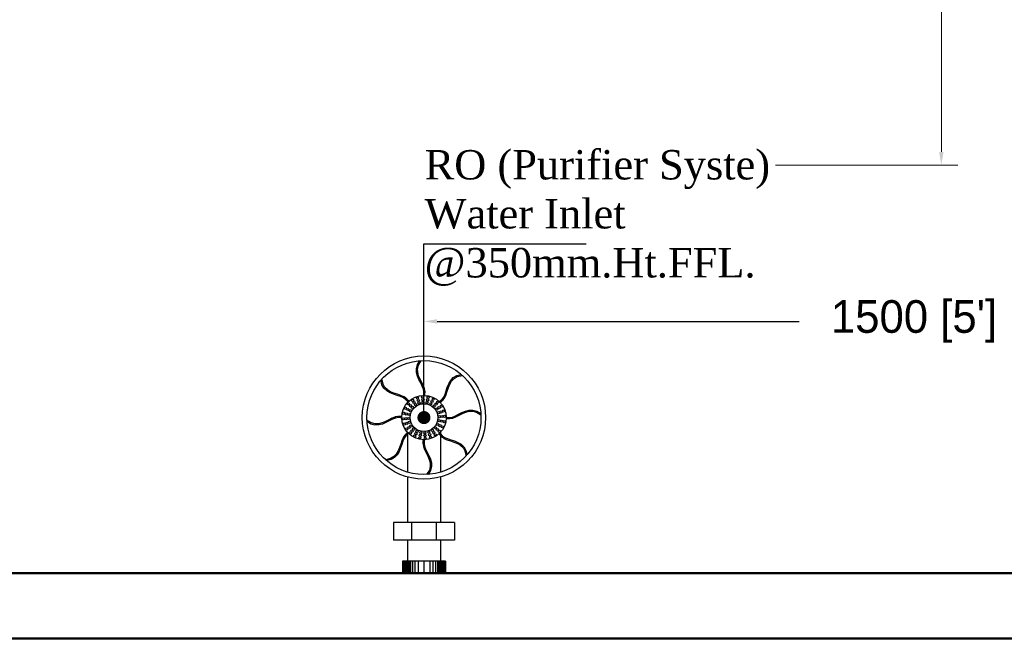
# Model space of a CAD drawing. Header units: millimetres. Extents: x 13115352 to 26511604, y 2875787 to 5794155.
# Tile 100 of 115: x 13256627 to 13258134, y 2894910 to 2895876. Entities that reach past the tile are written whole.
import ezdxf

# ---------------------------------------------------------------- set-up
doc = ezdxf.new("R2010")
doc.units = ezdxf.units.MM
doc.header["$PDMODE"] = 3
doc.layers.get('0').update_dxf_attribs({"lineweight": 0})
doc.layers.get('Defpoints').update_dxf_attribs({"lineweight": 0})
doc.layers.add('A-ANNO-DIMS-30', color=7, linetype='Continuous', lineweight=0)
doc.layers.add('Wall New', color=6, linetype='Continuous', lineweight=50)
doc.layers.add('CT-WALL HATCH', color=250, linetype='Continuous')
doc.layers.add('Plumbing & Drainage', color=6, linetype='Continuous')
doc.styles.add('Arial', font='arial.ttf')
doc.dimstyles.new('TFS-Dim', dxfattribs={"dimtxt": 50, "dimasz": 20, "dimexe": 25, "dimexo": 25, "dimgap": 5, "dimtad": 0, "dimdec": 0, "dimzin": 0, "dimdsep": 46, "dimtxsty": 'Standard', "dimcen": 0.09, "dimclrd": 8, "dimclre": 8, "dimadec": 0, "dimazin": 0, "dimtfac": 1, "dimtdec": 0, "dimtofl": 0, "dimtmove": 0, "dimatfit": 3, "dimldrblk": 'DOT', "dimfxl": 1, "dimtolj": 1, "dimtzin": 0, "dimlwd": -1, "dimlwe": -1, "dimarcsym": 0})

# ---------------------------------------------------------------- blocks, each defined once
blk = doc.blocks.new('*D93')
at = {"layer": 'A-ANNO-DIMS-30', "color": 8, "transparency": 16777216}
for p, q in [((13257783.646933, 2896557.995268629), (13258062.23749233, 2896557.995268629)), ((13258037.23749233, 2896537.995268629), (13258037.23749233, 2896269.005461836)), ((13258037.23749233, 2895673.348988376), (13258037.23749233, 2895942.338795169)), ((13257783.646933, 2895653.348988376), (13258062.23749233, 2895653.348988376))]:
    blk.add_line(p, q, dxfattribs=at)
for points in [[(13258033.90415899, 2896537.995268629), (13258040.57082566, 2896537.995268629), (13258037.23749233, 2896557.995268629)], [(13258033.90415899, 2895673.348988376), (13258040.57082566, 2895673.348988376), (13258037.23749233, 2895653.348988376)]]:
    blk.add_solid(points, dxfattribs=at)
at = {"layer": 'Defpoints', "color": 0, "transparency": 16777216}
for p in [(13257758.646933, 2896557.995268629), (13257758.646933, 2895653.348988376), (13258037.23749233, 2895653.348988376)]:
    blk.add_point(p, dxfattribs=at)
at = {"layer": 'A-ANNO-DIMS-30', "color": 0, "transparency": 16777216, "insert": (13258037.23749232, 2896105.672128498), "char_height": 50, "attachment_point": 5, "rotation": 90}
blk.add_mtext("\\A1;905 [3']", dxfattribs=at)
blk = doc.blocks.new('_Dot')
at = {"color": 0, "linetype": 'ByBlock', "lineweight": -2}
blk.add_line((-0.5, 0), (-1, 0), dxfattribs=at)
at = {"color": 0, "linetype": 'ByBlock', "lineweight": 0, "const_width": 0.5}
blk.add_lwpolyline([(-0.25, 0, 1), (0.25, 0, 1)], format="xyb", close=True, dxfattribs=at)
blk = doc.blocks.new('A$C2E893D3C')
at = {"layer": 'Plumbing & Drainage', "color": 4, "linetype": 'ByBlock', "lineweight": -2}
for p, q in [((-1.00142623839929, -2.54667053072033), (-1.00142623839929, -2.589880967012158)), ((1.001426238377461, -2.546670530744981), (1.001426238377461, -2.645110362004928))]:
    blk.add_line(p, q, dxfattribs=at)
at = {"layer": 'Plumbing & Drainage', "color": 3, "linetype": 'ByBlock', "lineweight": -2}
for p, q in [((-1.00142623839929, -2.675764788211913), (-1.00142623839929, -4.952379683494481)), ((1.001426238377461, -2.749018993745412), (1.001426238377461, -4.95237968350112)), ((-1.00142623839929, -5.242774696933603), (-1.00142623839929, -7.987267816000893)), ((1.001426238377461, -5.242774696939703), (1.001426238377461, -7.987267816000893)), ((1.83323030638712, -7.987267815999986), (-1.833230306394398, -7.987267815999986)), ((-1.833230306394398, -7.987267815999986), (-1.833230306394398, -9.066305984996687)), ((-0.7419147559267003, -7.987267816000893), (-0.7419147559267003, -9.066305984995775)), ((0.7419147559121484, -7.987267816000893), (0.7419147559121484, -9.066305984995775)), ((1.83323030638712, -7.987267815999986), (1.83323030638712, -9.066305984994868)), ((1.83323030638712, -9.066305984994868), (-1.833230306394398, -9.066305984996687)), ((-1.00142623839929, -9.066305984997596), (-1.001426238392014, -10.33132221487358)), ((1.001426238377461, -9.066305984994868), (1.001426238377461, -10.33132221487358)), ((1.301537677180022, -10.33132221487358), (-1.301537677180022, -10.33132221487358)), ((-1.301537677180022, -10.33132221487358), (-1.301537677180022, -11.06125095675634)), ((-1.285098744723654, -10.33132221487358), (-1.285098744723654, -11.06125095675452)), ((-1.268111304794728, -10.33132221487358), (-1.268111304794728, -11.06125095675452)), ((-1.247727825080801, -10.33132221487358), (-1.247727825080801, -11.06125095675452)), ((-1.226211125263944, -10.33132221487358), (-1.226211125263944, -11.06125095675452)), ((-1.201296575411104, -10.33132221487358), (-1.201296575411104, -11.06125095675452)), ((-1.170719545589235, -10.33132221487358), (-1.170719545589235, -11.06125095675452)), ((-1.132215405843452, -10.33132221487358), (-1.132215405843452, -11.06125095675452)), ((-1.085784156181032, -10.33132221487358), (-1.085784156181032, -11.06125095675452)), ((-1.033690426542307, -10.33132221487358), (-1.033690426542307, -11.06125095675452)), ((-0.9770674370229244, -10.33132221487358), (-0.9770674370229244, -11.06125095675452)), ((-0.9007524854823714, -10.33132221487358), (-0.9007524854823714, -11.06125095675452)), ((-0.8080438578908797, -10.33132221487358), (-0.8080438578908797, -11.06125095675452)), ((-0.686362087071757, -10.33132221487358), (-0.686362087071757, -11.06125095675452)), ((-0.5442920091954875, -10.33132221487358), (-0.5442920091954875, -11.06125095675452)), ((-0.3514828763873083, -10.33132221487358), (-0.3514828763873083, -11.06125095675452)), ((-7.276000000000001e-12, -10.33132221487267), (-7.276000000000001e-12, -11.06125095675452)), ((0.3514828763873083, -10.33132221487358), (0.3514828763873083, -11.06125095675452)), ((0.5442920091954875, -10.33132221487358), (0.5442920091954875, -11.06125095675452)), ((0.6863620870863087, -10.33132221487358), (0.6863620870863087, -11.06125095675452)), ((0.8080438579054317, -10.33132221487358), (0.8080438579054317, -11.06125095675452)), ((0.9007524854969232, -10.33132221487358), (0.9007524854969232, -11.06125095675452)), ((0.9770674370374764, -10.33132221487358), (0.9770674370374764, -11.06125095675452)), ((1.033690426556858, -10.33132221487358), (1.033690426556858, -11.06125095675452)), ((1.085784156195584, -10.33132221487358), (1.085784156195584, -11.06125095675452)), ((1.132215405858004, -10.33132221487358), (1.132215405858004, -11.06125095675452)), ((1.170719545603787, -10.33132221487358), (1.170719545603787, -11.06125095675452)), ((1.201296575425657, -10.33132221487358), (1.201296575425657, -11.06125095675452)), ((1.226211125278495, -10.33132221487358), (1.226211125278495, -11.06125095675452)), ((1.247727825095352, -10.33132221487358), (1.247727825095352, -11.06125095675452)), ((1.26811130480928, -10.33132221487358), (1.26811130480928, -11.06125095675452)), ((1.285098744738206, -10.33132221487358), (1.285098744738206, -11.06125095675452)), ((1.301537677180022, -10.33132221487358), (1.301537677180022, -11.06125095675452)), ((1.301537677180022, -11.06125095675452), (-1.301537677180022, -11.06125095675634))]:
    blk.add_line(p, q, dxfattribs=at)
at = {"layer": 'Plumbing & Drainage', "color": 4, "linetype": 'ByBlock', "lineweight": -2}
for points in [[(-0.0283033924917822, -0.3227252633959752), (-0.0110354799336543, -0.2533068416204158), (-0.004213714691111, -0.1016415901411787), (-0.0333915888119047, 0.0639630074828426), (-0.1028448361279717, 0.2420538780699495), (-0.1980832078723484, 0.4318830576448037), (-0.2999249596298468, 0.6328788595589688), (-0.3891883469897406, 0.8444695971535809), (-0.4466916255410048, 1.066083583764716), (-0.4532530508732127, 1.297149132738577), (-0.3896908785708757, 1.537094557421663), (-0.2446536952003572, 1.772631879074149)], [(-0.9655991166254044, -0.7344131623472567), (-1.002475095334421, -0.673116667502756), (-1.10489490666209, -0.5610494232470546), (-1.242626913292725, -0.4645811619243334), (-1.417667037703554, -0.3877627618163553), (-1.619240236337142, -0.3208769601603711), (-1.833378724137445, -0.2507644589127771), (-2.046114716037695, -0.1642659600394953), (-2.243480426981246, -0.0482221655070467), (-2.411508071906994, 0.1105262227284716), (-2.536229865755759, 0.3251385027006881), (-2.600223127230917, 0.5942453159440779)], [(0.925572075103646, -0.6943861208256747), (0.9868685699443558, -0.6575101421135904), (1.098935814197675, -0.5550903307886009), (1.195404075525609, -0.4173583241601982), (1.272222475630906, -0.2423181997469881), (1.339108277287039, -0.0407450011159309), (1.409220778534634, 0.173393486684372), (1.495719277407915, 0.3861294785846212), (1.611763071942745, 0.5834951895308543), (1.770511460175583, 0.7515228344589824), (1.985123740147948, 0.8762446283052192), (2.254230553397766, 0.9402378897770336)], [(-1.337259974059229, -1.68828862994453), (-1.406678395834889, -1.671020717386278), (-1.558343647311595, -1.664198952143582), (-1.723948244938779, -1.693376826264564), (-1.90203911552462, -1.762830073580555), (-2.091868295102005, -1.858068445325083), (-2.292864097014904, -1.959910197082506), (-2.504454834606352, -2.049173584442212), (-2.726068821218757, -2.106676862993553), (-2.957134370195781, -2.113238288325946), (-3.1970797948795, -2.049676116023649), (-3.432617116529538, -1.904638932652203)], [(1.337259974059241, -1.631681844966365), (1.406678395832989, -1.648949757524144), (1.558343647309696, -1.655771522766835), (1.723948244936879, -1.626593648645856), (1.902039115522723, -1.557140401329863), (2.091868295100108, -1.461902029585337), (2.292864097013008, -1.360060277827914), (2.504454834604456, -1.270796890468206), (2.726068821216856, -1.213293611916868), (2.957134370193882, -1.206732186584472), (3.197079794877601, -1.270294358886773), (3.432617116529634, -1.415331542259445)], [(-0.9255720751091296, -2.625584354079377), (-0.9868685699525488, -2.662460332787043), (-1.098935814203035, -2.764880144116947), (-1.195404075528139, -2.902612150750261), (-1.272222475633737, -3.077652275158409), (-1.339108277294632, -3.279225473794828), (-1.409220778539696, -3.493363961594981), (-1.495719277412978, -3.706099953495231), (-1.611763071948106, -3.903465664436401), (-1.770511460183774, -4.071493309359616), (-1.98512374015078, -4.196215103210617), (-2.254230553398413, -4.26020836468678)], [(0.9655991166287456, -2.585557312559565), (1.002475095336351, -2.646853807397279), (1.104894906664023, -2.75892105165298), (1.242626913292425, -2.855389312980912), (1.417667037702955, -2.932207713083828), (1.619240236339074, -2.999093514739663), (1.833378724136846, -3.069206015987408), (2.046114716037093, -3.15570451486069), (2.243480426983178, -3.271748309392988), (2.411508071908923, -3.430496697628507), (2.536229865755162, -3.645108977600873), (2.600223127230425, -3.914215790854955)], [(0.0283033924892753, -2.997245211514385), (0.0110354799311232, -3.066663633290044), (0.0042137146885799, -3.218328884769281), (0.0333915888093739, -3.383933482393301), (0.1028448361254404, -3.562024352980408), (0.1980832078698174, -3.751853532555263), (0.2999249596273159, -3.952849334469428), (0.3891883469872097, -4.164440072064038), (0.4466916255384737, -4.386054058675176), (0.4532530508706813, -4.617119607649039), (0.3896908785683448, -4.857065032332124), (0.2446536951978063, -5.092602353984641)]]:
    blk.add_lwpolyline(points, dxfattribs=at)
for points in [[(0.0434166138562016, -0.3231306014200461), (0.0566002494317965, -0.2701313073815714, 0.0497545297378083), (0.058591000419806, -0.256438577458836), (0.0654127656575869, -0.1047733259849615, 0.0548922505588), (0.0644259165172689, -0.0895479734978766), (0.0352480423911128, 0.0760566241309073, 0.0494014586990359), (0.0315420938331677, 0.0892863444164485), (-0.0379111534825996, 0.2673772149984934, 0.0232956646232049), (-0.0405486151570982, 0.2733082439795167), (-0.1357869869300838, 0.4631374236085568, 0.0009927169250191), (-0.1359115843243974, 0.4633845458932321), (-0.2366540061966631, 0.6622107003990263), (-0.3229998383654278, 0.8668856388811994), (-0.3772468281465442, 1.075950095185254), (-0.3832980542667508, 1.28904859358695), (-0.3249511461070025, 1.509306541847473), (-0.1597247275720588, 1.77763075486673)], [(-0.9145987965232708, -0.6839860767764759), (-0.9427527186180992, -0.6371876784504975, 0.0497545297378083), (-0.9510272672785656, -0.6260977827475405), (-1.053447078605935, -0.5140305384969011, 0.0548922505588), (-1.064910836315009, -0.503962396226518), (-1.202642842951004, -0.407494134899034, 0.0494014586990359), (-1.214618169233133, -0.4007598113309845), (-1.389658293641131, -0.3239414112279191, 0.0232956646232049), (-1.395717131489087, -0.3216125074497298), (-1.59729033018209, -0.2547267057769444, 0.0009927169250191), (-1.597553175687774, -0.2546400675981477), (-1.80938014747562, -0.1852843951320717), (-2.0151629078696, -0.1016130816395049), (-2.201352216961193, 0.0078593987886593), (-2.356314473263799, 0.1542639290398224), (-2.470802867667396, 0.351267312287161), (-2.54370401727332, 0.6578339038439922)], [(0.975999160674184, -0.7453864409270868), (1.022797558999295, -0.7172325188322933, 0.0497545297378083), (1.033887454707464, -0.7089579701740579), (1.145954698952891, -0.6065381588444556, 0.0548922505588), (1.156022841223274, -0.5950744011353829), (1.252491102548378, -0.4573423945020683, 0.0494014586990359), (1.259225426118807, -0.4453670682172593), (1.336043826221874, -0.2703269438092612, 0.0232956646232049), (1.338372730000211, -0.264268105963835), (1.405258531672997, -0.0626949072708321, 0.0009927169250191), (1.405345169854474, -0.0624320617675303), (1.4747008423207, 0.1493949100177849), (1.558372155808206, 0.355177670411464), (1.667844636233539, 0.5413669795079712), (1.814249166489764, 0.6963292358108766), (2.011252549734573, 0.8108176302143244), (2.317819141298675, 0.8837187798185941)], [(-1.336854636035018, -1.616568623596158), (-1.389853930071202, -1.603384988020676, 0.0497545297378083), (-1.403546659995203, -1.60139423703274), (-1.555211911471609, -1.59457247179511, 0.0548922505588), (-1.570437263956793, -1.595559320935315), (-1.73604186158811, -1.624737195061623, 0.0494014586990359), (-1.749271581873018, -1.628443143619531), (-1.927362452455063, -1.697896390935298, 0.0232956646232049), (-1.933293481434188, -1.700533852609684), (-2.12312266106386, -1.795772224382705, 0.0009927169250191), (-2.123369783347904, -1.795896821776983), (-2.322195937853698, -1.896639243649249), (-2.526870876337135, -1.982985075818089), (-2.735935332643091, -2.037232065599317), (-2.949033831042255, -2.043283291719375), (-3.169291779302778, -1.984936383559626), (-3.437615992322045, -1.819709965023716)], [(1.336854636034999, -1.70340185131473), (1.389853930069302, -1.716585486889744, 0.0497545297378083), (1.403546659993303, -1.718576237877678), (1.555211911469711, -1.725398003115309, 0.0548922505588), (1.570437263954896, -1.724411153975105), (1.73604186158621, -1.695233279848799, 0.0494014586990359), (1.749271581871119, -1.69152733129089), (1.927362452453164, -1.622074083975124, 0.0232956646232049), (1.93329348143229, -1.619436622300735), (2.123122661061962, -1.524198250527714, 0.0009927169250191), (2.123369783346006, -1.524073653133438), (2.322195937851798, -1.42333123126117), (2.526870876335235, -1.336985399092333), (2.735935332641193, -1.282738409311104), (2.949033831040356, -1.276687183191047), (3.169291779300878, -1.335034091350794), (3.437615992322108, -1.500260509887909)], [(-0.9759991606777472, -2.574584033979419), (-1.022797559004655, -2.602737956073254, 0.0497545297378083), (-1.033887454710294, -2.611012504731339), (-1.145954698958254, -2.713432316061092, 0.0548922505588), (-1.156022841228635, -2.724896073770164), (-1.252491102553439, -2.862628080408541, 0.0494014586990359), (-1.259225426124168, -2.874603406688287), (-1.336043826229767, -3.049643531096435, 0.0232956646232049), (-1.338372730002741, -3.055702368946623), (-1.405258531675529, -3.257275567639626, 0.0009927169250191), (-1.405345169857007, -3.257538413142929), (-1.474700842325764, -3.469365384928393), (-1.558372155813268, -3.675148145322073), (-1.667844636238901, -3.861337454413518), (-1.814249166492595, -4.016299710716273), (-2.011252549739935, -4.13078810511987), (-2.317819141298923, -4.203689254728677)], [(0.914598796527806, -2.635984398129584), (0.9427527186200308, -2.682782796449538, 0.0497545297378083), (0.9510272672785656, -2.693872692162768), (1.053447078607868, -2.805939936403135, 0.0548922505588), (1.064910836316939, -2.816008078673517), (1.202642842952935, -2.912476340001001, 0.0494014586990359), (1.214618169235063, -2.91921066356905), (1.389658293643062, -2.996029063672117, 0.0232956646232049), (1.395717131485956, -2.998357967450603), (1.59729033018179, -3.065243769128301, 0.0009927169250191), (1.597553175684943, -3.065330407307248), (1.809380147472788, -3.134686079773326), (2.015162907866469, -3.21835739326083), (2.201352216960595, -3.327829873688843), (2.356314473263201, -3.474234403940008), (2.470802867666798, -3.671237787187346), (2.543704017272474, -3.977804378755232)], [(-0.0434166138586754, -2.996839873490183), (-0.0566002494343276, -3.049839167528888, 0.0497545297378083), (-0.0585910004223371, -3.063531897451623), (-0.065412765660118, -3.215197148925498, 0.0548922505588), (-0.06442591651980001, -3.230422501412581), (-0.0352480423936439, -3.396027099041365, 0.0494014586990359), (-0.0315420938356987, -3.409256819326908), (0.0379111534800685, -3.587347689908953, 0.0232956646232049), (0.0405486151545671, -3.593278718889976), (0.1357869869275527, -3.783107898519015, 0.0009927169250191), (0.1359115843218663, -3.783355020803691), (0.2366540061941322, -3.982181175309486), (0.3229998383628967, -4.186856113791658), (0.3772468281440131, -4.395920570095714), (0.3832980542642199, -4.60901906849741), (0.3249511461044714, -4.829277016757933), (0.1597247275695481, -5.097601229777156)]]:
    blk.add_lwpolyline(points, format="xyb", dxfattribs=at)
at = {"layer": 'Plumbing & Drainage', "color": 3, "linetype": 'ByBlock', "lineweight": -2}
for radius in [3.720112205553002, 3.441324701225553, 1.337559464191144, 0.8375594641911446]:
    blk.add_circle((0, -1.659985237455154), radius, dxfattribs=at)
at = {"layer": 'Plumbing & Drainage', "color": 4, "linetype": 'ByBlock', "lineweight": -2}
for centre in [(-0.6852486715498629, -0.6203272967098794), (-0.3928161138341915, -0.4783973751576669), (-0.3430937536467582, -0.6279618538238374), (-0.0736137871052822, -0.416990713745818), (-0.0642958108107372, -0.5743280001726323), (0.2188837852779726, -0.5946798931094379), (0.2506051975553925, -0.4402920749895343), (0.5577458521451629, -0.5467135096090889), (-1.113271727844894, -1.102239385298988), (-0.9723546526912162, -1.172838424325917), (-0.9309826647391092, -0.8331081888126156), (-0.8314375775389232, -1.243437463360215), (-0.8131395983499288, -0.9377736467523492), (-0.6952965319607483, -1.042439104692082), (-0.5985104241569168, -0.7519263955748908), (-0.5117721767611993, -0.8835254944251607), (-0.293371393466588, -0.7775263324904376), (-0.0549778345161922, -0.7316652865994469), (0.1871623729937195, -0.7490677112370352), (0.4165477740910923, -0.8285476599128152), (0.4871468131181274, -0.6876305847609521), (0.6175461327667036, -0.9646887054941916), (0.7222115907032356, -0.8468456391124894), (0.7764597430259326, -1.148213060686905), (0.8268770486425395, -0.7290025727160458), (0.9080588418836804, -1.06147481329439), (1.039657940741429, -0.9747365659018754), (-1.242994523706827, -1.733599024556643), (-1.219693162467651, -1.409380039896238), (-1.085657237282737, -1.724281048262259), (-1.065305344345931, -1.44110145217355), (-0.9283199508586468, -1.714963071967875), (-0.9109175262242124, -1.472822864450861), (0.8824589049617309, -1.366613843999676), (0.9109175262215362, -1.847147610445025), (0.9283199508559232, -1.605007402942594), (1.032023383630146, -1.316891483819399), (1.085657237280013, -1.59568942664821), (1.181587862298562, -1.26716912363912), (1.242994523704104, -1.586371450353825), (-1.181587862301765, -2.052801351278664), (-1.039657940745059, -2.345233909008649), (-1.032023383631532, -2.003078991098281), (-0.9080588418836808, -2.258495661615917), (-0.8824589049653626, -1.953356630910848), (-0.7764597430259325, -2.1717574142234), (-0.6175461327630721, -2.355281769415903), (0.5117721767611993, -2.436444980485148), (0.6952965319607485, -2.277531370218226), (0.8131395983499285, -2.382196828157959), (0.8314375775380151, -2.076533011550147), (0.9723546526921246, -2.147132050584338), (1.065305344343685, -1.878869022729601), (1.113271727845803, -2.217731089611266), (1.219693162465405, -1.910590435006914), (-0.8268770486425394, -2.590967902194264), (-0.7222115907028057, -2.473124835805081), (-0.5577458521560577, -2.773256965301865), (-0.4871468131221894, -2.63233989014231), (-0.4165477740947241, -2.491422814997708), (-0.2506051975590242, -2.879678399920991), (-0.2188837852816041, -2.725290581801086), (-0.1871623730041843, -2.570902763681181), (0.0549778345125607, -2.588305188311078), (0.0642958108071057, -2.745642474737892), (0.0736137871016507, -2.902979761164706), (0.2933713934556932, -2.542444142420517), (0.3430937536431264, -2.692008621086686), (0.3928161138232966, -2.841573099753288), (0.5985104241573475, -2.568044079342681), (0.6852486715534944, -2.699643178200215), (0.9309826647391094, -2.486862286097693)]:
    blk.add_circle(centre, 0.066864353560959, dxfattribs=at)
blk = doc.blocks.new('*D186')
at = {"layer": 'Defpoints', "color": 0, "transparency": 16777216}
for p in [(13258745.26003493, 2895413.927661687), (13257245.67357306, 2895266.709752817), (13258745.26003493, 2895266.709752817)]:
    blk.add_point(p, dxfattribs=at)
at = {"layer": 'Plumbing & Drainage', "color": 8, "transparency": 16777216}
for p, q in [((13257245.67357306, 2895291.709752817), (13257245.67357306, 2895438.927661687)), ((13258745.26003493, 2895291.709752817), (13258745.26003493, 2895438.927661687)), ((13257265.67357306, 2895413.927661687), (13257819.63347066, 2895413.927661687)), ((13258725.26003493, 2895413.927661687), (13258171.30013733, 2895413.927661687))]:
    blk.add_line(p, q, dxfattribs=at)
for points in [[(13257265.67357306, 2895417.260995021), (13257265.67357306, 2895410.594328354), (13257245.67357306, 2895413.927661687)], [(13258725.26003493, 2895417.260995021), (13258725.26003493, 2895410.594328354), (13258745.26003493, 2895413.927661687)]]:
    blk.add_solid(points, dxfattribs=at)
at = {"layer": 'Plumbing & Drainage', "color": 0, "transparency": 16777216, "insert": (13257995.466804, 2895413.927661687), "char_height": 50, "attachment_point": 5}
blk.add_mtext("\\A1;1500 [5']", dxfattribs=at)

msp = doc.modelspace()

# ---------------------------------------------------------------- hatches: boundary and pattern name
at = {"layer": 'CT-WALL HATCH'}
h = msp.add_hatch(dxfattribs=at)
h.set_pattern_fill('ANSI31', color=0, scale=50)
h.set_pattern_definition([(45, (-64356.44431312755, 0), (-112.2532015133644, 112.2532015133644), [])])
h.paths.add_polyline_path([(13255253.83148725, 2881295.135294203, 0.006603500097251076), (13255222.25928795, 2881294.718301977), (13255222.25928795, 2880157.100158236), (13255253.83148725, 2880157.100158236)])
h.paths.add_polyline_path([(13257676.2802331, 2881297.59022532, 0.006603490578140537), (13257644.70803381, 2881298.007216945), (13257644.70803381, 2880159.970358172), (13257676.2802331, 2880159.970358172)])
h.paths.add_polyline_path([(13254613.25502279, 2895259.640618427), (13254996.98082924, 2895259.640618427), (13254996.98082924, 2895432.559973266), (13254613.25502279, 2895432.559973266)], flags=9)
h.paths.add_polyline_path([(13255577.68113149, 2897126.74665488), (13255876.11633942, 2897126.74665488), (13255876.11633942, 2897298.891754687), (13255577.68113149, 2897298.891754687)], flags=9)
h.paths.add_polyline_path([(13255088.71837874, 2895190.212138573), (13255387.15358667, 2895190.212138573), (13255387.15358667, 2895362.35723838), (13255088.71837874, 2895362.35723838)], flags=9)
h.paths.add_polyline_path([(13256189.01509905, 2895240.898439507), (13256368.67638937, 2895240.898439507), (13256368.67638937, 2895411.4952137), (13256189.01509905, 2895411.4952137)], flags=9)
h.paths.add_polyline_path([(13256077.93059082, 2895581.388853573), (13256712.04349405, 2895581.388853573), (13256712.04349405, 2895907.404982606), (13256077.93059082, 2895907.404982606)], flags=9)
h.paths.add_polyline_path([(13256631.6969601, 2895160.491465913), (13257175.97115364, 2895160.491465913), (13257175.97115364, 2895564.055982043), (13256631.6969601, 2895564.055982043)], flags=9)
h.paths.add_polyline_path([(13255569.37504811, 2895240.029506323), (13255749.03633844, 2895240.029506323), (13255749.03633844, 2895410.626280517), (13255569.37504811, 2895410.626280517)], flags=9)
h.paths.add_polyline_path([(13265998.49151569, 2891210.881213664), (13266591.63130064, 2891210.881213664), (13266591.63130064, 2891541.440353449), (13265998.49151569, 2891541.440353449)], flags=9)
h.paths.add_polyline_path([(13262488.85848085, 2896869.72969359), (13262913.43912174, 2896869.78996323), (13262913.48175282, 2896569.467385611), (13262488.90111194, 2896569.40711597)], flags=9)
h.paths.add_polyline_path([(13254613.25502279, 2896377.192493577), (13254996.98082924, 2896377.192493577), (13254996.98082924, 2896550.111848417), (13254613.25502279, 2896550.111848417)], flags=9)
h.paths.add_polyline_path([(13274583.13890734, 2894878.237510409), (13275501.78406863, 2894878.237510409), (13275501.78406863, 2895211.893424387), (13274583.13890734, 2895211.893424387)], flags=9)
h.paths.add_polyline_path([(13255093.92455075, 2896197.362667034), (13255428.36003463, 2896197.362667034), (13255428.36003463, 2896481.690624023), (13255093.92455075, 2896481.690624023)], flags=9)
h.paths.add_polyline_path([(13257121.46159418, 2895833.172650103), (13257820.02611031, 2895833.172650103), (13257820.02611031, 2896083.414585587), (13257121.46159418, 2896083.414585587)], flags=9)
h.paths.add_polyline_path([(13256284.76875259, 2896047.372182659), (13257232.31355546, 2896047.372182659), (13257232.31355546, 2896411.332756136), (13256284.76875259, 2896411.332756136)], flags=9)
h.paths.add_polyline_path([(13254807.12212707, 2897027.192493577), (13255190.84793353, 2897027.192493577), (13255190.84793353, 2897200.111848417), (13254807.12212707, 2897200.111848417)], flags=9)
h.paths.add_polyline_path([(13256181.97051308, 2896646.394649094), (13256776.48535739, 2896646.394649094), (13256776.48535739, 2896758.324410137), (13256181.97051308, 2896758.324410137)], flags=9)
h.paths.add_polyline_path([(13256858.84727477, 2896721.801290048), (13257320.04799161, 2896721.801290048), (13257320.04799161, 2896912.930322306), (13256858.84727477, 2896912.930322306)], flags=9)
h.paths.add_polyline_path([(13257897.39206303, 2896557.093867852), (13258678.63399851, 2896557.093867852), (13258678.63399851, 2896729.109996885), (13257897.39206303, 2896729.109996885)], flags=9)
h.paths.add_polyline_path([(13257870.16187767, 2896868.590766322), (13258146.14574864, 2896868.590766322), (13258146.14574864, 2896964.187540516), (13257870.16187767, 2896964.187540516)], flags=9)
h.paths.add_polyline_path([(13258284.54106935, 2896868.590766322), (13258560.52494032, 2896868.590766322), (13258560.52494032, 2896964.187540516), (13258284.54106935, 2896964.187540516)], flags=9)
h.paths.add_polyline_path([(13257170.76580924, 2896894.953776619), (13257915.68516408, 2896894.953776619), (13257915.68516408, 2897222.09893791), (13257170.76580924, 2897222.09893791)], flags=9)
h.paths.add_polyline_path([(13257289.16175853, 2895186.421759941), (13257885.01659724, 2895186.421759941), (13257885.01659724, 2895513.566921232), (13257289.16175853, 2895513.566921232)], flags=9)
h.paths.add_polyline_path([(13258190.56877689, 2895214.972180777), (13258471.74619625, 2895214.972180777), (13258471.74619625, 2895387.891535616), (13258190.56877689, 2895387.891535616)], flags=9)
h.paths.add_polyline_path([(13269203.050522, 2893366.213003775), (13269896.92148974, 2893366.213003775), (13269896.92148974, 2893900.901175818), (13269203.050522, 2893900.901175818)], flags=9)
h.paths.add_polyline_path([(13270346.050522, 2893366.213003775), (13271039.92148974, 2893366.213003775), (13271039.92148974, 2893900.901175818), (13270346.050522, 2893900.901175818)], flags=9)
h.paths.add_polyline_path([(13266292.88442884, 2896397.633771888), (13266829.70700949, 2896397.633771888), (13266829.70700949, 2896647.875707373), (13266292.88442884, 2896647.875707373)], flags=9)
h.paths.add_polyline_path([(13265605.95881511, 2896735.751345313), (13266020.65773984, 2896735.751345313), (13266020.65773984, 2896965.106184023), (13265605.95881511, 2896965.106184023)], flags=9)
h.paths.add_polyline_path([(13266787.63348084, 2895949.296312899), (13267642.02057761, 2895949.296312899), (13267642.02057761, 2896282.952226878), (13266787.63348084, 2896282.952226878)], flags=9)
h.paths.add_polyline_path([(13267670.68573632, 2896472.951362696), (13268205.9760589, 2896472.951362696), (13268205.9760589, 2896703.510502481), (13267670.68573632, 2896703.510502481)], flags=9)
h.paths.add_polyline_path([(13267386.09025686, 2896766.234324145), (13267723.03219234, 2896766.234324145), (13267723.03219234, 2896994.728947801), (13267386.09025686, 2896994.728947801)], flags=9)
h.paths.add_polyline_path([(13267003.96082456, 2896627.555986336), (13267377.79953423, 2896627.555986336), (13267377.79953423, 2896858.115126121), (13267003.96082456, 2896858.115126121)], flags=9)
h.paths.add_polyline_path([(13265895.49719317, 2895963.785300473), (13266730.21840968, 2895963.785300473), (13266730.21840968, 2896354.311489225), (13265895.49719317, 2896354.311489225)], flags=9)
h.paths.add_polyline_path([(13260528.85838753, 2896871.455972), (13260953.43902842, 2896871.516241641), (13260953.4816595, 2896571.193664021), (13260528.90101862, 2896571.133394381)], flags=9)
h.paths.add_polyline_path([(13261018.85838753, 2896870.891445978), (13261443.43902842, 2896870.951715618), (13261443.4816595, 2896570.629137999), (13261018.90101862, 2896570.568868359)], flags=9)
h.paths.add_polyline_path([(13261508.85852071, 2896870.891445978), (13261933.43916159, 2896870.951715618), (13261933.48179268, 2896570.629137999), (13261508.9011518, 2896570.568868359)], flags=9)
h.paths.add_polyline_path([(13261998.85852071, 2896870.326919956), (13262423.43916159, 2896870.387189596), (13262423.48179268, 2896570.064611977), (13261998.9011518, 2896570.004342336)], flags=9)
h.paths.add_polyline_path([(13262108.64031498, 2896092.760537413), (13263104.40375584, 2896092.760537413), (13263104.40375584, 2896323.319677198), (13262108.64031498, 2896323.319677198)], flags=9)
h.paths.add_polyline_path([(13261189.64524164, 2895968.189011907), (13261815.74951391, 2895968.189011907), (13261815.74951391, 2896358.715200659), (13261189.64524164, 2896358.715200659)], flags=9)
h.paths.add_polyline_path([(13263921.30992477, 2895968.189011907), (13264270.07893273, 2895968.189011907), (13264270.07893273, 2896358.715200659), (13263921.30992477, 2896358.715200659)], flags=9)
h.paths.add_polyline_path([(13263793.6210799, 2896870.891445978), (13264218.20172079, 2896870.951715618), (13264218.24435188, 2896570.629137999), (13263793.66371099, 2896570.568868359)], flags=9)
h.paths.add_polyline_path([(13264283.6210799, 2896870.326919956), (13264708.20172079, 2896870.387189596), (13264708.24435188, 2896570.064611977), (13264283.66371099, 2896570.004342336)], flags=9)
h.paths.add_polyline_path([(13263183.75179111, 2896683.579084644), (13263680.89157606, 2896683.579084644), (13263680.89157606, 2897014.138224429), (13263183.75179111, 2897014.138224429)], flags=9)
h.paths.add_polyline_path([(13260024.18944501, 2896356.760566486), (13260625.02815469, 2896356.760566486), (13260625.02815469, 2896587.255190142), (13260024.18944501, 2896587.255190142)], flags=9)
h.paths.add_polyline_path([(13273237.90240782, 2896471.569984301), (13273532.14971965, 2896471.569984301), (13273532.14971965, 2896747.896149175), (13273237.90240782, 2896747.896149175)], flags=9)
h.paths.add_polyline_path([(13275738.84865417, 2893507.765332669), (13275943.92033875, 2893507.765332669), (13275943.92033875, 2893699.897949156), (13275738.84865417, 2893699.897949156)], flags=9)
h.paths.add_polyline_path([(13273817.68382613, 2896212.757035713), (13274112.46877237, 2896212.757035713), (13274112.46877237, 2896490.803630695), (13273817.68382613, 2896490.803630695)], flags=9)
h.paths.add_polyline_path([(13273237.90240782, 2895544.569984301), (13273532.14971965, 2895544.569984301), (13273532.14971965, 2895820.896149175), (13273237.90240782, 2895820.896149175)], flags=9)
h.paths.add_polyline_path([(13275185.34865417, 2893404.265332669), (13275390.42033875, 2893404.265332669), (13275390.42033875, 2893596.397949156), (13275185.34865417, 2893596.397949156)], flags=9)
h.paths.add_polyline_path([(13273817.68382613, 2896937.757035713), (13274112.46877237, 2896937.757035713), (13274112.46877237, 2897215.803630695), (13273817.68382613, 2897215.803630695)], flags=9)
h.paths.add_polyline_path([(13275523.3070439, 2894397.925739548), (13275882.51134498, 2894397.925739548), (13275882.51134498, 2894729.173051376), (13275523.3070439, 2894729.173051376)], flags=9)
h.paths.add_polyline_path([(13275672.10400257, 2896108.339129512), (13276121.6201316, 2896108.339129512), (13276121.6201316, 2896385.023717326), (13275672.10400257, 2896385.023717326)], flags=9)
h.paths.add_polyline_path([(13271692.21580468, 2893439.965655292), (13271968.82870791, 2893439.965655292), (13271968.82870791, 2893716.005081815), (13271692.21580468, 2893716.005081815)], flags=9)
h.paths.add_polyline_path([(13273767.63437025, 2893360.910698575), (13274476.72039176, 2893360.910698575), (13274476.72039176, 2893553.043315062), (13273767.63437025, 2893553.043315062)], flags=9)
h.paths.add_polyline_path([(13273179.78375607, 2893324.988868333), (13273672.41816467, 2893324.988868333), (13273672.41816467, 2893687.94585758), (13273179.78375607, 2893687.94585758)], flags=9)
h.paths.add_polyline_path([(13272245.78952272, 2893727.354491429), (13273032.6891643, 2893727.354491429), (13273032.6891643, 2893919.487107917), (13272245.78952272, 2893919.487107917)], flags=9)
h.paths.add_polyline_path([(13271645.64573895, 2893913.377123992), (13272031.30165293, 2893913.377123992), (13272031.30165293, 2894247.03303797), (13271645.64573895, 2894247.03303797)], flags=9)
h.paths.add_polyline_path([(13273714.65339803, 2895464.600190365), (13274314.5888819, 2895464.600190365), (13274314.5888819, 2895897.223846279), (13273714.65339803, 2895897.223846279)], flags=9)
h.paths.add_polyline_path([(13275567.96878231, 2895534.092754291), (13276183.14799378, 2895534.092754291), (13276183.14799378, 2895812.139349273), (13275567.96878231, 2895812.139349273)], flags=9)
h.paths.add_polyline_path([(13275676.54781548, 2896633.384177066), (13276032.19297677, 2896633.384177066), (13276032.19297677, 2896825.516793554), (13275676.54781548, 2896825.516793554)], flags=9)
h.paths.add_polyline_path([(13275657.47821498, 2897048.256584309), (13276013.12337627, 2897048.256584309), (13276013.12337627, 2897240.389200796), (13275657.47821498, 2897240.389200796)], flags=9)
h.paths.add_polyline_path([(13261965.42431394, 2897935.806299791), (13264664.69351856, 2897935.806299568), (13264664.69351864, 2898911.191525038), (13261965.42431402, 2898911.191525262)], flags=9)
h.paths.add_polyline_path([(13264904.82934072, 2891679.565591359), (13265559.20210058, 2891679.565591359), (13265559.20210058, 2892060.389964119), (13264904.82934072, 2892060.389964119)], flags=9)
h.paths.add_polyline_path([(13267917.88169945, 2897652.93845756), (13268685.23434802, 2897652.93845756), (13268685.23434802, 2897831.945425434), (13267917.88169945, 2897831.945425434)], flags=9)
h.paths.add_polyline_path([(13268266.45530372, 2893635.058915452), (13268851.05100265, 2893635.058915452), (13268851.05100265, 2893968.71482943), (13268266.45530372, 2893968.71482943)], flags=9)
h.paths.add_polyline_path([(13267678.64303647, 2893349.13749678), (13268127.95056335, 2893349.13749678), (13268127.95056335, 2893579.696636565), (13267678.64303647, 2893579.696636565)], flags=9)
h.paths.add_polyline_path([(13263906.27830151, 2891268.049752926), (13264702.25679613, 2891268.049752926), (13264702.25679613, 2891498.049752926), (13263906.27830151, 2891498.049752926)], flags=9)
h.paths.add_polyline_path([(13255760.07013369, 2881939.264827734), (13256953.7468049, 2881939.264827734), (13256953.7468049, 2882155.639316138), (13255760.07013369, 2882155.639316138)], flags=9)

# ---------------------------------------------------------------- linework, layer by layer
at = {"layer": 'Wall New'}
for points in [[(13258745.26003493, 2895688.086498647), (13258745.26003493, 2895028.348988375), (13254562.53879328, 2895028.348988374)], [(13258895.26003493, 2895688.086498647), (13258895.26003493, 2894928.348988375), (13254562.53879328, 2894928.348988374)], [(13258895.26003493, 2894928.348988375), (13257178.16224565, 2894928.348988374)]]:
    msp.add_lwpolyline(points, dxfattribs=at)

# ---------------------------------------------------------------- block references
at = {"layer": 'Plumbing & Drainage', "linetype": 'ByBlock', "lineweight": -2, "xscale": 25.35411417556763, "yscale": 25.35411417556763, "zscale": 25.35411417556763}
msp.add_blockref('A$C2E893D3C', (13257245.67357306, 2895308.797208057), dxfattribs=at)

# ---------------------------------------------------------------- texts
at = {"layer": 'Plumbing & Drainage', "color": 7, "insert": (13257246.67272456, 2895676.300252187), "char_height": 45, "width": 634.2684467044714, "attachment_point": 1, "rotation": 359.99999999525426, "style": 'Arial'}
msp.add_mtext('{\\fBookman Old Style|b0|i0|c0|p18;RO (Purifier Syste) Water Inlet \\P@350mm.Ht.FFL.}', dxfattribs=at)

# ---------------------------------------------------------------- dimensions: what is measured, and where the dimension line sits
at = {"layer": 'A-ANNO-DIMS-30'}
dim = msp.add_aligned_dim(p1=(13257758.64693299, 2896557.995268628), p2=(13257758.64693299, 2895653.348988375), distance=278.59055934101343, dimstyle='TFS-Dim', dxfattribs=at)
dim.commit()
dim.dimension.update_dxf_attribs({"geometry": '*D93', "text_midpoint": (13258037.23749232, 2896105.672128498)})
at = {"layer": 'Plumbing & Drainage'}
dim = msp.add_aligned_dim(p1=(13257245.67357306, 2895266.709752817), p2=(13258745.26003493, 2895266.709752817), distance=147.21790886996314, dimstyle='TFS-Dim', override={"dimfxl": 1.25}, dxfattribs=at)
dim.commit()
dim.dimension.update_dxf_attribs({"geometry": '*D186', "text_midpoint": (13257995.466804, 2895413.927661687)})

# ---------------------------------------------------------------- leaders
msp.add_leader([(13257245.67357306, 2895266.709752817), (13257245.67357306, 2895532.482008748), (13257493.98399496, 2895532.482008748)], dimstyle='TFS-Dim', override={"dimgap": 5, "dimtad": 0, "dimfxl": 1.25}, dxfattribs=at)

doc.saveas('drawing.dxf')
